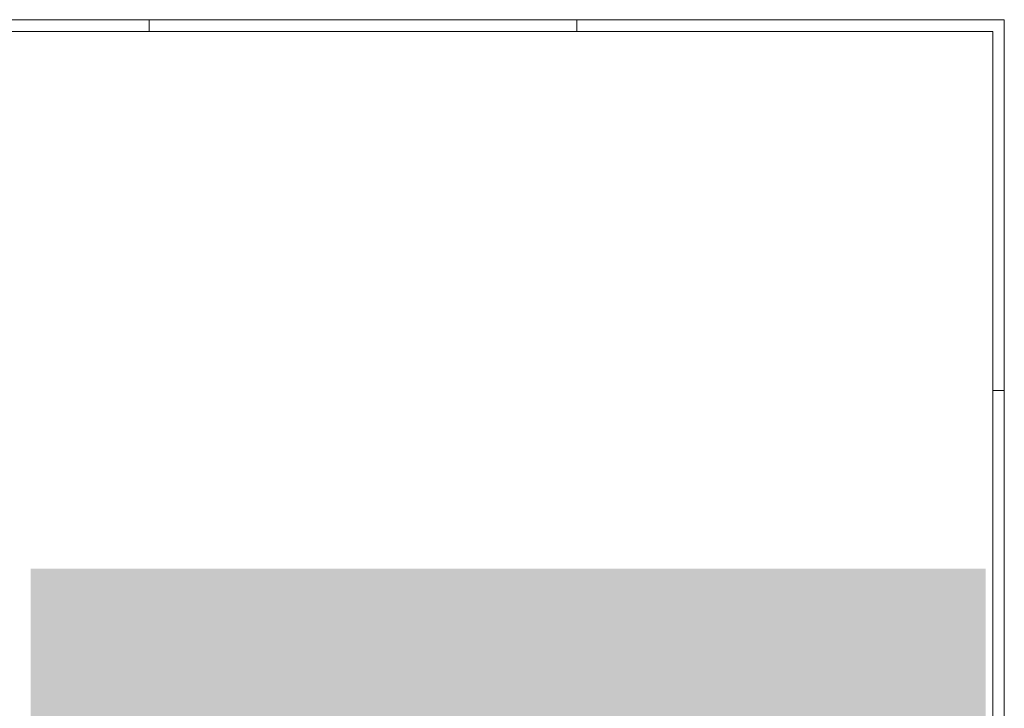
# Paper-space layout 'A-29. RZUT - PIĘTRO -1' of a CAD drawing. Header units: millimetres. Extents: x 0 to 950, y 0 to 750.
# Tile 28 of 28: x 535 to 950, y 460 to 750. Entities that reach past the tile are written whole.
import ezdxf
from ezdxf.xclip import XClip

# ---------------------------------------------------------------- set-up
doc = ezdxf.new("R2010")
doc.units = ezdxf.units.MM
doc.header["$MEASUREMENT"] = 0
doc.header["$XCLIPFRAME"] = 0
doc.layers.add('A_Arkusz_Nr_pióra__1', color=7, linetype='Continuous', lineweight=20)
doc.layers.add('A_Arkusz_Nr_pióra__237', color=7, linetype='Continuous', lineweight=5, true_color=0x343434)
doc.layers.add('A_ppoż', color=7, linetype='Continuous')

# ---------------------------------------------------------------- blocks, each defined once
blk = doc.blocks.new('Rysunek_1_1', base_point=(-3337.43, -656.72))
at = {"layer": 'A_ppoż', "linetype": 'Continuous', "lineweight": 0, "true_color": 0x484848}
blk.add_hatch(color=251, dxfattribs=at).paths.add_polyline_path([(942.1, 519.05), (540.17, 519.05), (540.17, 429.05), (698.17, 429.05), (904.3, 429.05), (904.3, 101.43), (942.1, 101.43)])

psp = doc.layouts.new('A-29. RZUT - PIĘTRO -1')

# ---------------------------------------------------------------- linework, layer by layer
at = {"layer": 'A_Arkusz_Nr_pióra__1', "color": 7, "linetype": 'Continuous', "lineweight": 20}
for q in [(29.9, 745.1), (945.1, 4.9)]:
    psp.add_line((945.1, 745.1), q, dxfattribs=at)
at = {"layer": 'A_Arkusz_Nr_pióra__1', "color": 7, "linetype": 'Continuous', "lineweight": 20, "flags": 128}
psp.add_lwpolyline([(0, 750), (950, 750), (950, 0), (0, 0)], close=True, dxfattribs=at)
at = {"layer": 'A_Arkusz_Nr_pióra__237', "color": 250, "linetype": 'Continuous', "lineweight": 5, "true_color": 0x343434}
for p, q in [((590, 745.1), (590, 750)), ((770, 745.1), (770, 750)), ((945.1, 594), (950, 594))]:
    psp.add_line(p, q, dxfattribs=at)

# ---------------------------------------------------------------- block references
at = {"color": 37, "linetype": 'Continuous', "lineweight": 5, "true_color": 0x656532}
ref = psp.add_blockref('Rysunek_1_1', (-3337.43, -656.72), dxfattribs=at)
XClip(ref).set_block_clipping_path([(540.1719941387, 101.426833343), (942.1, 519.046833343)])

doc.saveas('drawing.dxf')
